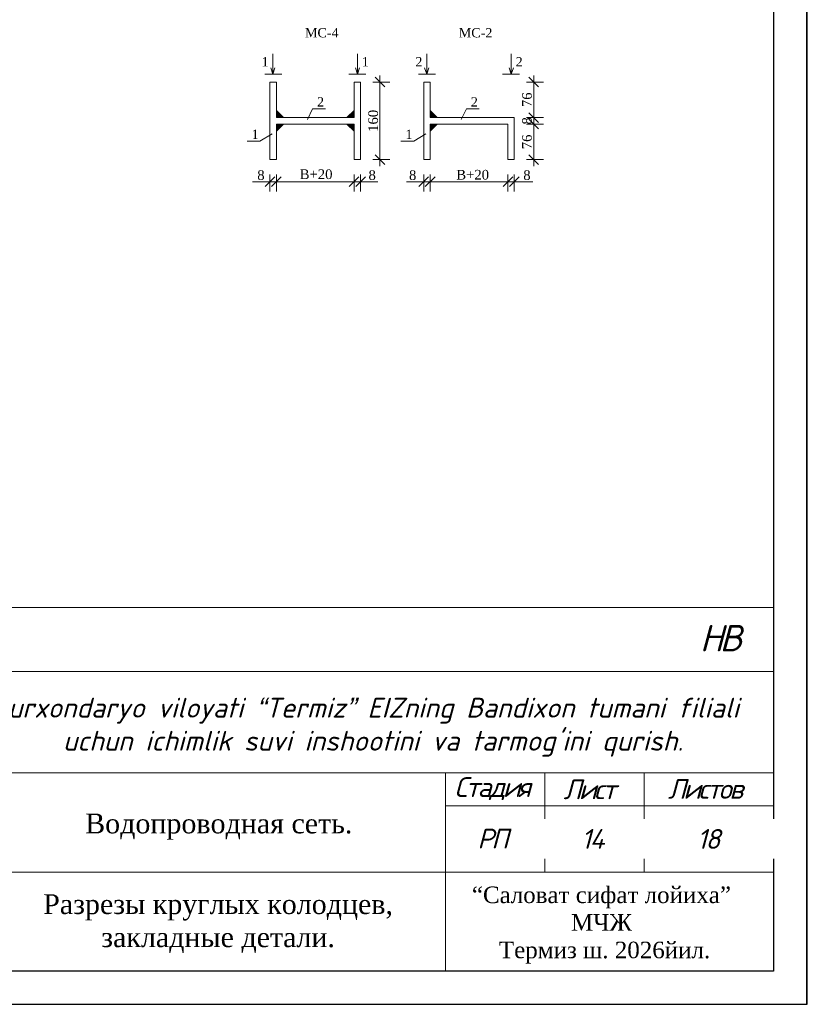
# Model space of a CAD drawing. Extents: x 0 to 361260, y 0 to 4201817.
# Tile 59 of 256: x 360451 to 360570, y 4194881 to 4195030. Entities that reach past the tile are written whole.
import ezdxf

# ---------------------------------------------------------------- set-up
doc = ezdxf.new("R2010")
doc.units = 0
doc.header["$LTSCALE"] = 0.5
doc.header["$MEASUREMENT"] = 0
for name, color, linetype in [('(002) Рамка', 7, 'Continuous'), ('SHTAMP', 7, 'Continuous'), ('Водопровод 2', 7, 'Continuous'), ('НВК_сервис', 7, 'Continuous'), ('Рамка', 7, 'Continuous')]:
    doc.layers.add(name, color=color, linetype=linetype)
doc.styles.add('Arial', font='arial.ttf')
doc.styles.add('TIMES', font='times.ttf')
doc.styles.add('TimesCr', font='times.ttf')

# ---------------------------------------------------------------- blocks, each defined once
blk = doc.blocks.new('_Oblique')
at = {"color": 0, "linetype": 'ByBlock', "lineweight": -2}
blk.add_line((-0.5, -0.5), (0.5, 0.5), dxfattribs=at)

msp = doc.modelspace()

# ---------------------------------------------------------------- hatches: boundary and pattern name
at = {"layer": 'НВК_сервис', "lineweight": 20}
for points in [[(360489.3706277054, 4195016.1517264), (360489.3706277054, 4195015.070501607), (360490.4518524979, 4195015.070501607)], [(360501.1118117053, 4195016.1517264), (360501.1118117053, 4195015.070501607), (360500.0305869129, 4195015.070501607)], [(360512.6144503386, 4195016.1517264), (360512.6144503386, 4195015.070501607), (360513.695675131, 4195015.070501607)], [(360489.3706277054, 4195013.010844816), (360489.3706277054, 4195014.092069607), (360490.4518524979, 4195014.092069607)], [(360501.1118117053, 4195013.010844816), (360501.1118117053, 4195014.092069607), (360500.0305869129, 4195014.092069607)], [(360512.6144503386, 4195013.010844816), (360512.6144503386, 4195014.092069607), (360513.695675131, 4195014.092069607)]]:
    msp.add_hatch(color=0, dxfattribs=at).paths.add_polyline_path(points)

# ---------------------------------------------------------------- linework, layer by layer
at = {"color": 0, "lineweight": 20}
msp.add_line((360514.9335561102, 4194911.016196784), (360564.5274996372, 4194911.016196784), dxfattribs=at)
at = {"color": 0, "ltscale": 30}
msp.add_line((360149.5259477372, 4194881.016196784), (360569.6110663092, 4194881.016196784), dxfattribs=at)
at = {"layer": 'SHTAMP', "color": 0, "lineweight": 20}
for p, q in [((360379.5259477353, 4194941.016196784), (360564.5259477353, 4194941.016196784)), ((360444.9335561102, 4194931.317584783), (360564.5264494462, 4194931.317584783)), ((360379.5259477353, 4194916.016196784), (360564.5272409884, 4194916.016196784)), ((360514.9335561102, 4194886.016196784), (360514.9335561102, 4194916.016196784)), ((360529.9335561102, 4194916.016196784), (360529.9335561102, 4194901.016196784)), ((360544.9335561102, 4194916.016196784), (360544.9335561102, 4194901.016196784)), ((360444.9335561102, 4194901.016196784), (360564.5280169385, 4194901.016196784))]:
    msp.add_line(p, q, dxfattribs=at)
at = {"layer": 'НВК_сервис', "color": 0, "linetype": 'ByBlock'}
for p, q in [((360569.5259477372, 4195178.016196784), (360569.5259477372, 4194881.016196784)), ((360569.5259477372, 4194881.016196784), (360569.5259477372, 4195178.016196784)), ((360564.5259477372, 4195173.016196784), (360564.5259477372, 4194886.016196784)), ((360564.5259477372, 4194886.016196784), (360169.5259477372, 4194886.016196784)), ((360149.5259553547, 4194881.016196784), (360569.5259553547, 4194881.016196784)), ((360149.5259629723, 4194881.016196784), (360569.5259629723, 4194881.016196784))]:
    msp.add_line(p, q, dxfattribs=at)
at = {"layer": 'НВК_сервис', "color": 0, "linetype": 'Continuous', "lineweight": 20, "ltscale": 0.1}
for p, q in [((360488.8466540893, 4195021.61711962), (360488.8466540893, 4195024.729712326)), ((360501.6357853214, 4195021.61711962), (360501.6357853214, 4195024.729712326)), ((360512.0904767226, 4195021.61711962), (360512.0904767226, 4195024.729712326)), ((360524.8796079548, 4195021.61711962), (360524.8796079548, 4195024.729712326)), ((360488.8466540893, 4195021.61711962), (360488.530003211, 4195022.598981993)), ((360488.8466540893, 4195021.61711962), (360489.1633049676, 4195022.598981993)), ((360501.6357853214, 4195021.61711962), (360501.3191344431, 4195022.598981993)), ((360501.6357853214, 4195021.61711962), (360501.9524361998, 4195022.598981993)), ((360512.0904767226, 4195021.61711962), (360511.7738258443, 4195022.598981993)), ((360512.0904767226, 4195021.61711962), (360512.4071276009, 4195022.598981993)), ((360524.8796079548, 4195021.61711962), (360524.5629570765, 4195022.598981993)), ((360524.8796079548, 4195021.61711962), (360525.196258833, 4195022.598981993))]:
    msp.add_line(p, q, dxfattribs=at)
at = {"layer": 'НВК_сервис', "color": 0, "lineweight": 20, "ltscale": 0.5}
for p, q in [((360490.1740535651, 4195021.61711962), (360487.6153977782, 4195021.61711962)), ((360500.3083858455, 4195021.61711962), (360502.8670416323, 4195021.61711962)), ((360513.4178761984, 4195021.61711962), (360510.8592204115, 4195021.61711962)), ((360523.5522084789, 4195021.61711962), (360526.1108642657, 4195021.61711962))]:
    msp.add_line(p, q, dxfattribs=at)
at = {"layer": 'НВК_сервис', "color": 0, "lineweight": 20}
for p, q in [((360488.3921957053, 4195020.451877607), (360488.3921957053, 4195008.710693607)), ((360489.3706277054, 4195020.451877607), (360488.3921957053, 4195020.451877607)), ((360489.3706277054, 4195015.070501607), (360489.3706277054, 4195020.451877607)), ((360501.1118117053, 4195020.451877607), (360501.1118117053, 4195015.070501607)), ((360501.1118117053, 4195020.451877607), (360502.0902437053, 4195020.451877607)), ((360502.0902437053, 4195020.451877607), (360502.0902437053, 4195008.710693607)), ((360503.9539000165, 4195020.451877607), (360506.4936550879, 4195020.451877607)), ((360505.0260070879, 4195007.732261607), (360505.0260070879, 4195021.430309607)), ((360511.6360183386, 4195020.451877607), (360511.6360183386, 4195008.710693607)), ((360512.6144503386, 4195020.451877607), (360511.6360183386, 4195020.451877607)), ((360512.6144503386, 4195015.070501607), (360512.6144503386, 4195020.451877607)), ((360527.1977226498, 4195020.451877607), (360529.7374777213, 4195020.451877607)), ((360528.2698297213, 4195021.430309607), (360528.2698297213, 4195014.092069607)), ((360490.4518524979, 4195015.070501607), (360489.3706277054, 4195016.1517264)), ((360494.8411789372, 4195016.412483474), (360494.0589764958, 4195014.80312912)), ((360500.0305869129, 4195015.070501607), (360501.1118117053, 4195016.1517264)), ((360513.695675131, 4195015.070501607), (360512.6144503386, 4195016.1517264)), ((360518.0850015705, 4195016.412483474), (360517.302799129, 4195014.80312912)), ((360528.2698297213, 4195015.070501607), (360528.2698297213, 4195016.538149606)), ((360489.3706277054, 4195015.070501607), (360501.1118117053, 4195015.070501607)), ((360512.6144503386, 4195015.070501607), (360525.3340663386, 4195015.070501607)), ((360525.3340663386, 4195015.070501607), (360525.3340663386, 4195008.710693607)), ((360527.1977226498, 4195015.070501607), (360529.7374777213, 4195015.070501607)), ((360527.1977226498, 4195015.070501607), (360529.7374777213, 4195015.070501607)), ((360528.2698297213, 4195007.732261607), (360528.2698297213, 4195015.070501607)), ((360528.2698297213, 4195014.092069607), (360528.2698297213, 4195015.070501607)), ((360489.3706277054, 4195008.710693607), (360489.3706277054, 4195014.092069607)), ((360489.3706277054, 4195014.092069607), (360501.1118117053, 4195014.092069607)), ((360490.4518524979, 4195014.092069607), (360489.3706277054, 4195013.010844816)), ((360500.0305869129, 4195014.092069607), (360501.1118117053, 4195013.010844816)), ((360501.1118117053, 4195014.092069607), (360501.1118117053, 4195008.710693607)), ((360512.6144503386, 4195008.710693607), (360512.6144503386, 4195014.092069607)), ((360512.6144503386, 4195014.092069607), (360524.3556343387, 4195014.092069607)), ((360513.695675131, 4195014.092069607), (360512.6144503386, 4195013.010844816)), ((360524.3556343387, 4195014.092069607), (360524.3556343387, 4195008.710693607)), ((360527.1977226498, 4195014.092069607), (360529.7374777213, 4195014.092069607)), ((360527.1977226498, 4195014.092069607), (360529.7374777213, 4195014.092069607)), ((360528.2698297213, 4195014.092069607), (360528.2698297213, 4195012.624421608)), ((360486.8926777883, 4195011.507888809), (360488.711964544, 4195012.63059818)), ((360510.1365004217, 4195011.507888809), (360511.9557871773, 4195012.63059818)), ((360488.3921957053, 4195008.710693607), (360489.3706277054, 4195008.710693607)), ((360502.0902437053, 4195008.710693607), (360501.1118117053, 4195008.710693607)), ((360503.9539000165, 4195008.710693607), (360506.4936550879, 4195008.710693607)), ((360511.6360183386, 4195008.710693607), (360512.6144503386, 4195008.710693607)), ((360525.3340663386, 4195008.710693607), (360524.3556343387, 4195008.710693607)), ((360527.1977226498, 4195008.710693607), (360529.7374777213, 4195008.710693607)), ((360488.3921957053, 4195006.448373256), (360488.3921957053, 4195003.908618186)), ((360489.3706277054, 4195006.448373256), (360489.3706277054, 4195003.908618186)), ((360489.3706277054, 4195006.448373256), (360489.3706277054, 4195003.908618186)), ((360501.1118117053, 4195006.448373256), (360501.1118117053, 4195003.908618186)), ((360501.1118117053, 4195006.448373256), (360501.1118117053, 4195003.908618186)), ((360502.0902437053, 4195006.448373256), (360502.0902437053, 4195003.908618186)), ((360511.6360183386, 4195006.448373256), (360511.6360183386, 4195003.908618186)), ((360512.6144503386, 4195006.448373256), (360512.6144503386, 4195003.908618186)), ((360512.6144503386, 4195006.448373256), (360512.6144503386, 4195003.908618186)), ((360524.3556343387, 4195006.448373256), (360524.3556343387, 4195003.908618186)), ((360524.3556343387, 4195006.448373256), (360524.3556343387, 4195003.908618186)), ((360525.3340663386, 4195006.448373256), (360525.3340663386, 4195003.908618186)), ((360488.3921957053, 4195005.376266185), (360485.7858419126, 4195005.376266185)), ((360489.3706277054, 4195005.376266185), (360488.3921957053, 4195005.376266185)), ((360488.3921957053, 4195005.376266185), (360502.0902437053, 4195005.376266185)), ((360489.3706277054, 4195005.376266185), (360490.8382757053, 4195005.376266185)), ((360501.1118117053, 4195005.376266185), (360499.6441637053, 4195005.376266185)), ((360501.1118117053, 4195005.376266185), (360502.0902437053, 4195005.376266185)), ((360502.0902437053, 4195005.376266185), (360504.696597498, 4195005.376266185)), ((360511.6360183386, 4195005.376266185), (360509.0296645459, 4195005.376266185)), ((360512.6144503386, 4195005.376266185), (360511.6360183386, 4195005.376266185)), ((360511.6360183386, 4195005.376266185), (360525.3340663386, 4195005.376266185)), ((360512.6144503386, 4195005.376266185), (360514.0820983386, 4195005.376266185)), ((360524.3556343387, 4195005.376266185), (360522.8879863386, 4195005.376266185)), ((360524.3556343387, 4195005.376266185), (360525.3340663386, 4195005.376266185)), ((360525.3340663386, 4195005.376266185), (360528.1373256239, 4195005.376266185))]:
    msp.add_line(p, q, dxfattribs=at)
at = {"layer": 'НВК_сервис', "color": 0, "linetype": 'Continuous', "lineweight": 20, "ltscale": 0.13}
for p, q in [((360494.8411789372, 4195016.412483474), (360496.7770188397, 4195016.412483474)), ((360518.0850015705, 4195016.412483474), (360520.0208414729, 4195016.412483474)), ((360484.956837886, 4195011.507888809), (360486.8926777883, 4195011.507888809)), ((360508.2006605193, 4195011.507888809), (360510.1365004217, 4195011.507888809))]:
    msp.add_line(p, q, dxfattribs=at)

# ---------------------------------------------------------------- block references
at = {"layer": 'НВК_сервис', "color": 0, "lineweight": 20, "xscale": 1.467648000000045, "yscale": 1.467648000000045, "zscale": 1.467648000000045}
for p, rotation in [((360505.0260070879, 4195020.451877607), 90), ((360528.2698297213, 4195020.451877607), 90), ((360528.2698297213, 4195015.070501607), 270), ((360528.2698297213, 4195015.070501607), 270), ((360528.2698297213, 4195014.092069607), 90), ((360528.2698297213, 4195014.092069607), 90), ((360505.0260070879, 4195008.710693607), 270), ((360528.2698297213, 4195008.710693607), 270), ((360489.3706277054, 4195005.376266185), 180), ((360489.3706277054, 4195005.376266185), 180), ((360502.0902437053, 4195005.376266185), 180), ((360512.6144503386, 4195005.376266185), 180), ((360512.6144503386, 4195005.376266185), 180), ((360525.3340663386, 4195005.376266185), 180)]:
    msp.add_blockref('_Oblique', p, dxfattribs=dict(at, rotation=rotation))
for p in [(360488.3921957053, 4195005.376266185), (360501.1118117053, 4195005.376266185), (360501.1118117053, 4195005.376266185), (360511.6360183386, 4195005.376266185), (360524.3556343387, 4195005.376266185), (360524.3556343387, 4195005.376266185)]:
    msp.add_blockref('_Oblique', p, dxfattribs=at)

# ---------------------------------------------------------------- texts
at = {"color": 0, "lineweight": 20, "char_height": 3, "width": 7.355067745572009, "attachment_point": 5, "style": 'TIMES', "bg_fill": 3, "box_fill_scale": 1, "bg_fill_color": 256, "bg_fill_transparency": 0}
for s, insert in [('{\\fISOCPEUR|b0|i1|c204|p34;\\T0.85;Лист}', (360536.595226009, 4194913.522258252, -255.0180779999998)), ('{\\fISOCPEUR|b0|i1|c204|p34;\\T0.85;Листов}', (360554.0778725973, 4194913.585344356, -255.0180779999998)), ('{\\fISOCPEUR|b0|i1|c204|p34;\\T0.85;РП}', (360521.915933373, 4194906.065271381, -255.0180779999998))]:
    msp.add_mtext(s, dxfattribs=dict(at, insert=insert))
at = {"color": 0, "linetype": 'ByBlock', "lineweight": 20, "insert": (360480.6617735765, 4194909.857504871), "char_height": 3, "width": 59.26566496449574, "attachment_point": 2}
msp.add_mtext('{\\fTimes New Roman|b0|i0|c204|p18;\\C256;Водопроводная сеть.}', dxfattribs=at)
at = {"layer": 'Водопровод 2', "color": 0, "linetype": 'ByBlock', "lineweight": 20, "insert": (360480.5572459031, 4194897.662526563, -646.5483945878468), "char_height": 3, "width": 67.03347440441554, "attachment_point": 2}
msp.add_mtext('{\\fTimes New Roman|b0|i0|c204|p18;Разрезы круглых колодцев, закладные детали. }', dxfattribs=at)
at = {"layer": 'НВК_сервис', "color": 0, "linetype": 'Continuous', "lineweight": 20, "ltscale": 0.13, "char_height": 1.408942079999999, "attachment_point": 1, "style": 'TimesCr'}
for s, insert, width in [('{\\fTimes New Roman|b0|i0|c204|p18;МС-4}', (360493.6938547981, 4195028.605054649), 4.811806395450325), ('{\\fTimes New Roman|b0|i0|c204|p18;МС-2}', (360516.9376774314, 4195028.605054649), 4.811806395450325), ('{\\fTimes New Roman|b0|i0|c204|p18;2}', (360495.5139814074, 4195018.151853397), 0.8184714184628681), ('{\\fTimes New Roman|b0|i0|c204|p18;2}', (360518.7578040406, 4195018.151853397), 0.8184714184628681), ('{\\fTimes New Roman|b0|i0|c204|p18;1}', (360485.6296403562, 4195013.247258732), 0.8184714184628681), ('{\\fTimes New Roman|b0|i0|c204|p18;1}', (360508.8734629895, 4195013.247258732), 0.8184714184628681)]:
    msp.add_mtext(s, dxfattribs=dict(at, insert=insert, width=width))
at = {"layer": 'НВК_сервис', "color": 0, "linetype": 'Continuous', "lineweight": 20, "ltscale": 0.1, "char_height": 1.408942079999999, "width": 0.8003339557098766, "style": 'TimesCr'}
for s, insert, attachment_point in [('{\\fTimes New Roman|b0|i0|c0|p18;1}', (360488.1982964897, 4195022.816323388), 9), ('{\\fTimes New Roman|b0|i0|c0|p18;1}', (360502.284142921, 4195022.816323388), 7), ('{\\fTimes New Roman|b0|i0|c204|p18;2}', (360511.4421191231, 4195022.816323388), 9), ('{\\fTimes New Roman|b0|i0|c204|p18;2}', (360525.5279655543, 4195022.816323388), 7)]:
    msp.add_mtext(s, dxfattribs=dict(at, insert=insert, attachment_point=attachment_point))
at = {"layer": 'НВК_сервис', "color": 0, "lineweight": 20, "char_height": 1.467648, "attachment_point": 5, "rotation": 90, "style": 'TimesCr'}
for s, insert in [('76', (360527.2483925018, 4195017.761189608)), ('160', (360504.0073915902, 4195014.581285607)), ('8', (360527.2512142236, 4195014.581285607)), ('76', (360527.2483925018, 4195011.401381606))]:
    msp.add_mtext(s, dxfattribs=dict(at, insert=insert))
at = {"layer": 'НВК_сервис', "color": 0, "lineweight": 20, "char_height": 1.467648, "attachment_point": 5, "style": 'TimesCr'}
for s, insert in [('8', (360487.035569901, 4195006.365240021)), ('В+20', (360495.3791850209, 4195006.498487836)), ('8', (360503.8504813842, 4195006.365240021)), ('8', (360509.9693356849, 4195006.365240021)), ('В+20', (360519.038372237, 4195006.422253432)), ('8', (360527.2420094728, 4195006.365240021))]:
    msp.add_mtext(s, dxfattribs=dict(at, insert=insert))
at = {"layer": 'Рамка', "color": 7, "linetype": 'Continuous', "lineweight": 9, "insert": (360538.4999639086, 4194892.993317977), "char_height": 2.5, "width": 46.03876422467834, "attachment_point": 5, "style": 'Arial'}
msp.add_mtext('{\\fTimes New Roman|b0|i0|c204|p18;\\C256;“Саловат сифат лойиха” MЧЖ\\P \\C7;Термиз ш. 2026йил.}', dxfattribs=at)

# ---------------------------------------------------------------- next in the draw order: texts
at = {"color": 0, "lineweight": 20, "attachment_point": 5, "style": 'TIMES', "bg_fill": 2}
for s, insert, char_height, width in [('{\\fISOCPEUR|b0|i1|c204|p34;\\T0.85;НB}', (360556.3157921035, 4194936.374421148, -255.0180779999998), 4, 6.085454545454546), ('{\\fISOCPEUR|b0|i1|c204|p34;\\T0.85;14}', (360537.0280169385, 4194906.016196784, -180.2977811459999), 3, 15.00000000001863)]:
    msp.add_mtext(s, dxfattribs=dict(at, insert=insert, char_height=char_height, width=width))
at = {"color": 0, "lineweight": 20, "insert": (360521.915933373, 4194913.617450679, -255.0180779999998), "char_height": 3, "width": 7.355067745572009, "attachment_point": 5, "style": 'TIMES', "bg_fill": 3, "box_fill_scale": 1, "bg_fill_color": 256, "bg_fill_transparency": 0}
msp.add_mtext('{\\fISOCPEUR|b0|i1|c204|p34;\\T0.85;Стадия}', dxfattribs=at)

# ---------------------------------------------------------------- next in the draw order: texts
at = {"color": 0, "lineweight": 20, "insert": (360554.5280169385, 4194906.016196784, -180.2977811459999), "char_height": 3, "width": 19.99999999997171, "attachment_point": 5, "style": 'TIMES', "bg_fill": 2}
msp.add_mtext('{\\fISOCPEUR|b0|i1|c204|p34;\\T0.85;18}', dxfattribs=at)

# ---------------------------------------------------------------- next in the draw order: texts
at = {"layer": '(002) Рамка', "insert": (360445.469650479, 4194927.358418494, -533.0149289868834), "char_height": 3, "width": 117.5092064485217, "attachment_point": 1}
msp.add_mtext('\\pi0.9671;{\\fISOCPEUR|b0|i1|c204|p34;Surxondaryo viloyati “Termiz” EIZning Bandixon tumani filiali \\P\\pi11.64551;uchun ichimlik suvi inshootini va tarmog’ini qurish.}', dxfattribs=at)

doc.saveas('drawing.dxf')
